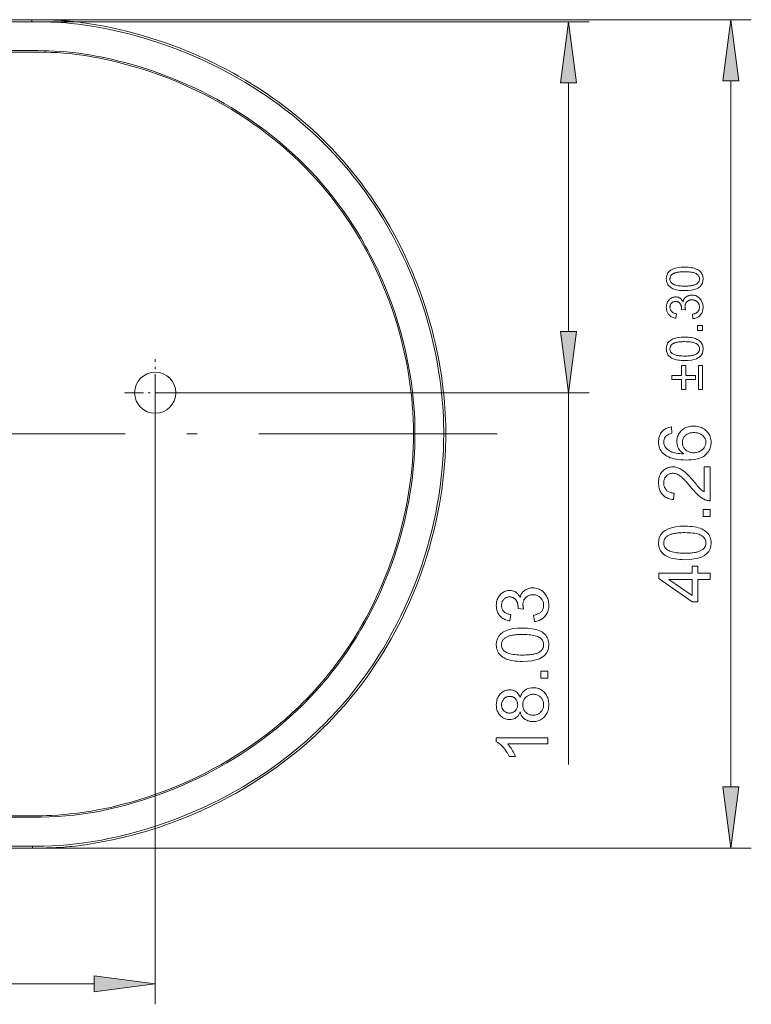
# Model space of a CAD drawing. Extents: x 0 to 841, y 0 to 594.
# Tile 7 of 88: x 346 to 382, y 255 to 303. Entities that reach past the tile are written whole.
import ezdxf

# ---------------------------------------------------------------- set-up
doc = ezdxf.new("R2010")
doc.units = 0
doc.linetypes.add('DASHDOT', pattern=[18.5, 12, -3, 0.5, -3])

msp = doc.modelspace()

# ---------------------------------------------------------------- linework, layer by layer
at = {"color": 7, "lineweight": 13}
for p, q in [((271.913, 303.316), (346.946, 303.316)), ((271.913, 303.217), (346.946, 303.217)), ((346.946, 303.316), (381.937, 303.316)), ((346.946, 303.217), (374.047, 303.217)), ((346.946, 301.817), (271.913, 301.817)), ((346.946, 301.747), (271.913, 301.747)), ((380.937, 266.027), (380.937, 300.342)), ((352.946, 285.185), (352.946, 255.459)), ((352.946, 285.185), (374.047, 285.185)), ((271.946, 264.622), (346.979, 264.622)), ((271.946, 264.552), (346.979, 264.552)), ((346.979, 263.153), (271.946, 263.153)), ((346.979, 263.053), (271.946, 263.053)), ((346.979, 263.053), (381.937, 263.053)), ((314.42, 256.459), (349.972, 256.459))]:
    msp.add_line(p, q, dxfattribs=at)
at = {"color": 7, "lineweight": 13, "ltscale": 0.002489}
for p, q in [((346.946, 303.316), (346.946, 303.217)), ((346.979, 263.053), (346.979, 263.153))]:
    msp.add_line(p, q, dxfattribs=at)
at = {"color": 7, "lineweight": 13, "ltscale": 0.302084}
msp.add_line((373.047, 288.159), (373.047, 300.242), dxfattribs=at)
at = {"color": 7, "linetype": 'DASHDOT', "lineweight": 13, "ltscale": 0.082021}
msp.add_line((352.946, 283.532), (352.946, 286.813), dxfattribs=at)
at = {"color": 7, "linetype": 'DASHDOT', "lineweight": 13, "ltscale": 0.076152}
msp.add_line((351.456, 285.185), (354.502, 285.185), dxfattribs=at)
at = {"color": 7, "lineweight": 13, "ltscale": 0.451875}
msp.add_line((373.047, 267.11), (373.047, 285.185), dxfattribs=at)
at = {"color": 7, "linetype": 'DASHDOT', "lineweight": 13}
msp.add_line((246.985, 283.185), (369.57, 283.185), dxfattribs=at)
at = {"color": 7, "lineweight": 13, "ltscale": 0.002491}
msp.add_line((367.078, 283.185), (366.979, 283.184), dxfattribs=at)
at = {"color": 7, "lineweight": 13}
for points in [[(346.946, 303.217), (347.258, 303.22), (347.572, 303.216), (347.887, 303.206), (348.13, 303.194), (348.373, 303.178), (348.617, 303.159), (348.86, 303.136), (349.193, 303.099), (349.533, 303.054), (349.874, 303.003), (350.232, 302.941), (350.593, 302.873), (350.954, 302.798), (351.306, 302.718), (351.657, 302.632), (352.006, 302.54), (352.361, 302.438), (352.717, 302.33), (353.075, 302.214), (353.42, 302.097), (353.764, 301.973), (354.108, 301.843), (354.453, 301.706), (354.794, 301.562), (355.133, 301.413), (355.472, 301.256), (355.807, 301.094), (356.137, 300.928), (356.535, 300.717), (356.927, 300.5), (357.313, 300.275), (357.693, 300.042), (358.068, 299.801), (358.372, 299.598), (358.672, 299.388), (358.97, 299.173), (359.258, 298.956), (359.542, 298.735), (359.821, 298.508), (360.148, 298.232), (360.469, 297.949), (360.783, 297.658), (361.09, 297.361), (361.392, 297.056), (361.637, 296.799), (361.877, 296.537), (362.112, 296.27), (362.339, 296.003), (362.561, 295.731), (362.778, 295.455), (362.991, 295.174), (363.199, 294.888), (363.402, 294.598), (363.605, 294.296), (363.802, 293.992), (363.993, 293.684), (364.129, 293.459), (364.261, 293.233), (364.39, 293.005), (364.516, 292.775), (364.684, 292.455), (364.848, 292.129), (365.009, 291.793), (365.162, 291.461), (365.31, 291.124), (365.454, 290.783), (365.592, 290.44), (365.722, 290.095), (365.846, 289.75), (365.961, 289.409), (366.07, 289.068), (366.172, 288.727), (366.272, 288.372), (366.364, 288.018), (366.45, 287.665), (366.53, 287.31), (366.603, 286.953), (366.669, 286.598), (366.731, 286.235), (366.786, 285.873), (366.834, 285.519), (366.874, 285.172), (366.908, 284.83), (366.934, 284.494), (366.96, 284.048), (366.975, 283.613), (366.978, 283.398), (366.979, 283.184)], [(367.079, 283.185), (367.077, 283.397), (367.073, 283.62), (367.067, 283.837), (367.051, 284.193), (367.036, 284.437), (367.018, 284.692), (366.997, 284.936), (366.972, 285.184), (366.924, 285.598), (366.865, 286.027), (366.795, 286.469), (366.755, 286.695), (366.711, 286.925), (366.648, 287.236), (366.579, 287.553), (366.503, 287.875), (366.409, 288.245), (366.307, 288.62), (366.194, 289.003), (366.059, 289.432), (365.911, 289.865), (365.833, 290.083), (365.752, 290.302), (365.667, 290.522), (365.579, 290.743), (365.486, 290.971), (365.389, 291.198), (365.289, 291.426), (365.186, 291.653), (365.023, 291.999), (364.853, 292.343), (364.675, 292.688), (364.487, 293.033), (364.353, 293.272), (364.215, 293.509), (364.026, 293.822), (363.831, 294.132), (363.631, 294.438), (363.425, 294.741), (363.214, 295.039), (362.997, 295.333), (362.774, 295.624), (362.549, 295.907), (362.319, 296.184), (362.085, 296.455), (361.847, 296.721), (361.545, 297.043), (361.236, 297.36), (360.917, 297.67), (360.591, 297.973), (360.258, 298.269), (359.918, 298.557), (359.712, 298.726), (359.503, 298.892), (359.221, 299.108), (358.939, 299.319), (358.655, 299.522), (358.335, 299.743), (358.011, 299.957), (357.681, 300.168), (357.341, 300.374), (356.993, 300.578), (356.753, 300.713), (356.511, 300.845), (356.302, 300.956), (356.09, 301.065), (355.877, 301.172), (355.663, 301.277), (355.375, 301.413), (355.085, 301.545), (354.792, 301.672), (354.498, 301.796), (354.202, 301.914), (353.904, 302.029), (353.68, 302.111), (353.456, 302.191), (353.098, 302.313), (352.74, 302.428), (352.38, 302.536), (352.022, 302.638), (351.612, 302.745), (351.202, 302.844), (350.793, 302.934), (350.383, 303.016), (349.974, 303.089), (349.566, 303.152)], [(365.579, 283.185), (365.576, 283.525), (365.566, 283.865), (365.549, 284.205), (365.526, 284.545), (365.496, 284.884), (365.459, 285.223), (365.406, 285.643), (365.343, 286.062), (365.27, 286.479), (365.188, 286.895), (365.097, 287.309), (364.991, 287.743), (364.875, 288.175), (364.749, 288.604), (364.613, 289.03), (364.467, 289.453), (364.311, 289.872), (364.146, 290.288), (363.972, 290.699), (363.787, 291.107), (363.594, 291.51), (363.391, 291.908), (363.286, 292.105), (363.179, 292.301), (362.974, 292.661), (362.761, 293.017), (362.541, 293.367), (362.313, 293.713), (362.077, 294.053), (361.833, 294.387), (361.582, 294.715), (361.323, 295.038), (361.057, 295.353), (360.783, 295.663), (360.502, 295.966), (360.213, 296.262), (359.917, 296.552), (359.614, 296.835), (359.304, 297.111), (358.988, 297.381), (358.665, 297.643), (358.337, 297.897), (358.004, 298.145), (357.666, 298.384), (357.33, 298.611), (356.99, 298.831), (356.645, 299.044), (356.296, 299.25), (355.943, 299.448), (355.585, 299.639), (355.224, 299.823), (354.859, 299.999), (354.522, 300.154), (354.183, 300.303), (353.841, 300.445), (353.496, 300.58), (353.149, 300.71), (352.858, 300.812), (352.565, 300.91), (352.27, 301.004), (352.048, 301.071), (351.825, 301.136), (351.469, 301.233), (351.112, 301.324), (350.754, 301.409), (350.521, 301.46), (350.288, 301.509), (350.067, 301.552), (349.847, 301.593), (349.544, 301.643), (349.24, 301.687), (348.935, 301.724), (348.642, 301.754), (348.348, 301.776), (348.053, 301.793), (347.797, 301.804), (347.54, 301.811), (347.244, 301.816), (346.946, 301.817)], [(346.946, 301.747), (347.417, 301.744), (347.651, 301.738), (347.884, 301.731), (348.193, 301.716), (348.5, 301.695), (348.806, 301.668), (349.111, 301.633), (349.416, 301.592), (349.72, 301.543), (349.945, 301.504), (350.168, 301.461), (350.399, 301.414), (350.629, 301.365), (350.988, 301.282), (351.346, 301.193), (351.702, 301.097), (352.047, 300.998), (352.39, 300.893), (352.731, 300.782), (353.139, 300.639), (353.542, 300.488), (353.943, 300.327), (354.34, 300.158), (354.733, 299.981), (355.124, 299.794), (355.511, 299.598), (355.894, 299.395), (356.272, 299.182), (356.645, 298.962), (357.003, 298.74), (357.355, 298.511), (357.702, 298.274), (358.044, 298.029), (358.38, 297.777), (358.71, 297.517), (359.034, 297.251), (359.352, 296.977), (359.662, 296.696), (359.966, 296.407), (360.237, 296.139), (360.502, 295.864), (360.76, 295.584), (361.013, 295.297), (361.259, 295.006), (361.498, 294.709), (361.731, 294.406), (361.957, 294.099), (362.201, 293.752), (362.437, 293.399), (362.664, 293.041), (362.884, 292.677), (363.095, 292.309), (363.298, 291.935), (363.492, 291.557), (363.678, 291.175), (363.855, 290.789), (364.024, 290.399), (364.185, 290.005), (364.336, 289.608), (364.479, 289.207), (364.613, 288.804), (364.738, 288.397), (364.854, 287.986), (364.962, 287.572), (365.06, 287.156), (365.149, 286.738), (365.228, 286.319), (365.286, 285.974), (365.337, 285.628), (365.382, 285.281), (365.42, 284.942), (365.451, 284.602), (365.475, 284.262), (365.494, 283.903), (365.505, 283.544), (365.509, 283.185)], [(346.979, 264.552), (347.385, 264.556), (347.791, 264.568), (348.195, 264.589), (348.598, 264.619), (349, 264.659), (349.338, 264.701), (349.675, 264.75), (350.013, 264.806), (350.351, 264.87), (350.687, 264.941), (350.897, 264.989), (351.105, 265.039), (351.52, 265.146), (351.932, 265.263), (352.326, 265.383), (352.718, 265.511), (353.106, 265.646), (353.492, 265.789), (353.874, 265.94), (354.254, 266.098), (354.631, 266.265), (355.005, 266.439), (355.368, 266.618), (355.727, 266.804), (356.082, 266.998), (356.433, 267.199), (356.78, 267.407), (357.122, 267.623), (357.46, 267.845), (357.793, 268.074), (358.143, 268.326), (358.487, 268.586), (358.824, 268.854), (359.155, 269.129), (359.479, 269.412), (359.795, 269.702), (360.105, 269.999), (360.257, 270.151), (360.407, 270.304), (360.555, 270.46), (360.701, 270.617), (360.917, 270.856), (361.128, 271.099), (361.335, 271.346), (361.537, 271.597), (361.792, 271.928), (362.04, 272.265), (362.28, 272.608), (362.512, 272.957), (362.736, 273.311), (362.952, 273.67), (363.16, 274.034), (363.36, 274.403), (363.552, 274.776), (363.736, 275.153), (363.916, 275.544), (364.087, 275.938), (364.249, 276.336), (364.402, 276.738), (364.546, 277.143), (364.682, 277.551), (364.808, 277.962), (364.925, 278.376), (365.033, 278.792), (365.131, 279.211), (365.206, 279.559), (365.273, 279.908), (365.335, 280.258), (365.388, 280.604), (365.436, 280.95), (365.476, 281.297), (365.509, 281.632), (365.536, 281.968), (365.557, 282.304), (365.566, 282.522), (365.573, 282.74), (365.578, 282.962), (365.579, 283.185)], [(365.509, 283.185), (365.506, 282.843), (365.496, 282.503), (365.479, 282.162), (365.455, 281.822), (365.425, 281.482), (365.389, 281.142), (365.335, 280.724), (365.271, 280.306), (365.199, 279.889), (365.117, 279.475), (365.025, 279.062), (364.924, 278.645), (364.812, 278.23), (364.692, 277.818), (364.562, 277.409), (364.423, 277.003), (364.276, 276.6), (364.119, 276.2), (363.954, 275.804), (363.779, 275.412), (363.596, 275.024), (363.41, 274.65), (363.216, 274.28), (363.013, 273.915), (362.802, 273.554), (362.583, 273.198), (362.356, 272.848), (362.122, 272.502), (361.879, 272.163), (361.63, 271.83), (361.372, 271.503), (361.167, 271.254), (360.958, 271.009), (360.744, 270.768), (360.526, 270.531), (360.329, 270.324), (360.128, 270.121), (359.924, 269.92), (359.768, 269.772), (359.611, 269.626), (359.291, 269.339), (358.964, 269.06), (358.631, 268.788), (358.291, 268.524), (357.944, 268.268), (357.592, 268.019), (357.234, 267.779), (356.872, 267.546), (356.504, 267.322), (356.131, 267.106), (355.753, 266.898), (355.371, 266.698), (354.984, 266.507), (354.593, 266.324), (354.198, 266.15), (353.799, 265.984), (353.388, 265.825), (352.976, 265.674), (352.561, 265.532), (352.143, 265.399), (351.722, 265.275), (351.315, 265.164), (350.905, 265.062), (350.698, 265.015), (350.492, 264.97), (350.16, 264.904), (349.827, 264.845), (349.494, 264.793), (349.16, 264.749), (348.826, 264.711), (348.52, 264.683), (348.213, 264.66), (347.906, 264.643), (347.678, 264.634), (347.45, 264.627), (347.215, 264.623), (346.979, 264.622)], [(366.979, 283.184), (366.975, 282.793), (366.962, 282.385), (366.939, 281.964), (366.905, 281.528), (366.86, 281.081), (366.803, 280.621), (366.734, 280.151), (366.666, 279.745), (366.587, 279.333), (366.499, 278.916), (366.4, 278.494), (366.292, 278.07), (366.174, 277.649), (366.047, 277.228), (365.91, 276.806), (365.763, 276.386), (365.607, 275.968), (365.443, 275.555), (365.27, 275.147), (365.088, 274.742), (364.898, 274.342), (364.7, 273.945), (364.494, 273.556), (364.28, 273.172), (364.059, 272.794), (363.83, 272.422), (363.594, 272.056), (363.354, 271.702), (363.107, 271.354), (362.854, 271.012), (362.592, 270.676), (362.324, 270.347), (362.048, 270.024), (361.765, 269.707), (361.476, 269.397), (361.179, 269.094), (360.875, 268.798), (360.537, 268.482), (360.19, 268.175), (359.836, 267.874), (359.473, 267.581), (359.103, 267.296), (358.725, 267.019), (358.339, 266.749), (357.971, 266.504), (357.597, 266.266), (357.216, 266.036), (356.829, 265.813), (356.437, 265.598), (356.035, 265.389), (355.627, 265.187), (355.215, 264.994), (354.798, 264.81), (354.378, 264.634), (353.926, 264.456), (353.472, 264.29), (353.016, 264.134), (352.558, 263.989), (352.099, 263.855), (351.638, 263.732), (351.177, 263.62), (350.754, 263.528), (350.332, 263.445), (349.911, 263.372), (349.494, 263.309), (349.08, 263.257), (348.684, 263.216), (348.295, 263.185), (347.914, 263.164), (347.537, 263.152), (347.166, 263.15), (346.979, 263.152)], [(367.078, 283.185), (367.075, 283.183), (367.071, 283.174), (367.076, 283.167), (367.078, 283.163), (367.08, 283.157), (367.079, 283.148), (367.077, 283.134), (367.077, 283.11), (367.079, 283.05), (367.077, 282.969), (367.074, 282.784), (367.072, 282.69), (367.065, 282.5), (367.044, 282.055), (367.02, 281.702), (366.987, 281.331), (366.957, 281.044), (366.922, 280.752), (366.882, 280.456), (366.837, 280.156), (366.771, 279.767), (366.697, 279.369), (366.612, 278.963), (366.515, 278.543), (366.407, 278.116), (366.288, 277.684), (366.157, 277.246), (366.04, 276.88), (365.913, 276.51), (365.778, 276.137), (365.633, 275.761), (365.48, 275.385), (365.382, 275.153), (365.28, 274.922), (365.122, 274.577), (364.957, 274.234), (364.785, 273.892), (364.604, 273.55), (364.428, 273.23), (364.246, 272.914), (364.059, 272.601), (363.866, 272.292), (363.666, 271.984), (363.461, 271.681), (363.251, 271.382), (363.036, 271.087), (362.818, 270.801), (362.596, 270.52), (362.371, 270.247), (362.147, 269.984), (361.881, 269.685), (361.608, 269.391), (361.318, 269.092), (361.15, 268.925), (360.98, 268.76), (360.718, 268.513), (360.447, 268.267), (360.168, 268.023), (359.884, 267.785), (359.532, 267.5), (359.177, 267.227), (358.821, 266.965), (358.616, 266.82), (358.409, 266.677), (358.035, 266.427), (357.655, 266.186), (357.271, 265.953), (356.882, 265.728), (356.486, 265.511), (356.154, 265.337), (355.818, 265.168), (355.595, 265.06), (355.373, 264.955), (355.15, 264.854), (354.93, 264.756), (354.499, 264.574), (354.162, 264.439), (353.819, 264.309), (353.466, 264.181), (353.159, 264.076), (352.852, 263.976), (352.536, 263.879), (352.123, 263.759), (351.707, 263.648), (351.291, 263.546), (350.877, 263.453), (350.526, 263.381), (350.177, 263.316), (349.821, 263.255), (349.466, 263.202)], [(348.359, 263.087), (348.13, 263.073), (347.902, 263.064), (347.639, 263.057), (347.464, 263.054), (347.114, 263.053), (346.979, 263.053)]]:
    msp.add_lwpolyline(points, dxfattribs=at)
for points in [[(373.439, 300.242), (373.047, 303.217), (372.656, 300.242)], [(381.329, 300.342), (380.937, 303.316), (380.546, 300.342)], [(377.804, 290.717), (377.813, 290.826), (377.84, 290.923), (377.884, 291.008), (377.947, 291.082), (378.028, 291.145), (378.126, 291.196), (378.242, 291.236), (378.377, 291.265), (378.529, 291.282), (378.699, 291.288), (378.787, 291.286), (378.871, 291.282), (378.95, 291.274), (379.024, 291.264), (379.093, 291.251), (379.158, 291.235), (379.219, 291.215), (379.274, 291.193), (379.325, 291.168), (379.372, 291.14), (379.414, 291.11), (379.451, 291.076), (379.484, 291.04), (379.513, 291.002), (379.537, 290.961), (379.557, 290.917), (379.572, 290.871), (379.583, 290.822), (379.59, 290.771), (379.592, 290.717), (379.583, 290.609), (379.556, 290.512), (379.512, 290.427), (379.449, 290.353), (379.369, 290.29), (379.271, 290.239), (379.154, 290.199), (379.021, 290.171), (378.869, 290.153), (378.699, 290.148), (378.611, 290.149), (378.527, 290.154), (378.448, 290.161), (378.374, 290.171), (378.304, 290.185), (378.239, 290.201), (378.179, 290.22), (378.123, 290.242), (378.072, 290.267), (378.025, 290.295), (377.983, 290.326), (377.946, 290.359), (377.912, 290.395), (377.884, 290.433), (377.859, 290.474), (377.839, 290.518), (377.824, 290.564), (377.813, 290.612), (377.806, 290.663)], [(379.415, 290.717), (379.414, 290.751), (379.409, 290.783), (379.4, 290.813), (379.388, 290.842), (379.373, 290.869), (379.355, 290.894), (379.333, 290.918), (379.308, 290.94), (379.279, 290.96), (379.248, 290.979), (379.212, 290.995), (379.172, 291.01), (379.128, 291.024), (379.079, 291.035), (379.027, 291.045), (378.97, 291.053), (378.908, 291.059), (378.843, 291.063), (378.773, 291.066), (378.699, 291.067), (378.647, 291.066), (378.598, 291.065), (378.55, 291.063), (378.505, 291.061), (378.462, 291.057), (378.422, 291.053), (378.383, 291.048), (378.347, 291.042), (378.313, 291.035), (378.282, 291.028), (378.252, 291.02), (378.224, 291.011), (378.198, 291.001), (378.173, 290.991), (378.149, 290.979), (378.127, 290.967), (378.107, 290.954), (378.088, 290.941), (378.071, 290.926), (378.055, 290.911), (378.041, 290.895), (378.028, 290.878), (378.017, 290.861), (378.007, 290.842), (377.999, 290.823), (377.992, 290.803), (377.987, 290.782), (377.983, 290.76), (377.981, 290.738), (377.98, 290.715), (377.982, 290.681), (377.987, 290.649), (377.996, 290.619), (378.008, 290.59), (378.023, 290.563), (378.042, 290.538), (378.064, 290.515), (378.09, 290.493), (378.119, 290.473), (378.151, 290.454), (378.187, 290.438), (378.228, 290.423), (378.272, 290.41), (378.321, 290.399), (378.374, 290.389), (378.43, 290.381), (378.491, 290.375), (378.556, 290.371), (378.626, 290.368), (378.699, 290.367), (378.75, 290.368), (378.799, 290.369), (378.846, 290.371), (378.891, 290.374), (378.933, 290.377), (378.974, 290.382), (379.012, 290.387), (379.048, 290.393), (379.082, 290.399), (379.113, 290.407), (379.143, 290.415), (379.171, 290.424), (379.198, 290.434), (379.223, 290.444), (379.247, 290.456), (379.269, 290.468), (379.289, 290.481), (379.308, 290.494), (379.325, 290.509), (379.341, 290.524), (379.355, 290.54), (379.368, 290.556), (379.379, 290.574), (379.388, 290.592), (379.397, 290.611), (379.403, 290.631), (379.409, 290.651), (379.412, 290.672), (379.415, 290.694)], [(378.616, 289.605), (378.623, 289.636), (378.632, 289.666), (378.643, 289.695), (378.656, 289.722), (378.67, 289.747), (378.687, 289.771), (378.706, 289.793), (378.726, 289.814), (378.748, 289.832), (378.773, 289.85), (378.798, 289.866), (378.824, 289.88), (378.85, 289.892), (378.877, 289.903), (378.904, 289.912), (378.932, 289.92), (378.96, 289.925), (378.988, 289.93), (379.017, 289.932), (379.046, 289.933), (379.093, 289.931), (379.139, 289.926), (379.182, 289.917), (379.224, 289.905), (379.264, 289.889), (379.302, 289.87), (379.339, 289.848), (379.374, 289.822), (379.407, 289.792), (379.439, 289.759), (379.468, 289.724), (379.494, 289.687), (379.517, 289.649), (379.537, 289.609), (379.554, 289.568), (379.567, 289.526), (379.578, 289.482), (379.586, 289.437), (379.59, 289.391), (379.592, 289.343), (379.591, 289.298), (379.587, 289.254), (379.58, 289.211), (379.57, 289.171), (379.558, 289.132), (379.543, 289.094), (379.526, 289.059), (379.506, 289.025), (379.483, 288.992), (379.457, 288.961), (379.429, 288.932), (379.4, 288.906), (379.368, 288.882), (379.335, 288.861), (379.3, 288.842), (379.264, 288.826), (379.226, 288.812), (379.186, 288.801), (379.144, 288.792), (379.1, 288.786), (379.07, 289.001), (379.104, 289.008), (379.136, 289.016), (379.166, 289.025), (379.195, 289.035), (379.222, 289.046), (379.247, 289.058), (379.27, 289.072), (379.292, 289.086), (379.311, 289.102), (379.329, 289.118), (379.346, 289.136), (379.36, 289.154), (379.373, 289.174), (379.384, 289.195), (379.394, 289.217), (379.402, 289.24), (379.408, 289.264), (379.412, 289.289), (379.414, 289.316), (379.415, 289.343), (379.414, 289.373), (379.411, 289.401), (379.406, 289.429), (379.398, 289.456), (379.389, 289.482), (379.377, 289.507), (379.364, 289.531), (379.348, 289.554), (379.33, 289.577), (379.31, 289.598), (379.288, 289.618), (379.266, 289.636), (379.242, 289.651), (379.218, 289.665), (379.192, 289.676), (379.166, 289.686), (379.139, 289.693), (379.11, 289.698), (379.081, 289.701), (379.051, 289.702), (379.022, 289.702), (378.995, 289.699), (378.968, 289.694), (378.942, 289.687), (378.917, 289.679), (378.893, 289.668), (378.87, 289.656), (378.848, 289.642), (378.828, 289.626), (378.808, 289.608), (378.789, 289.588), (378.773, 289.567), (378.758, 289.545), (378.746, 289.522), (378.735, 289.498), (378.727, 289.473), (378.72, 289.446), (378.715, 289.419), (378.712, 289.39), (378.711, 289.36), (378.711, 289.347), (378.712, 289.334), (378.713, 289.32), (378.715, 289.306), (378.717, 289.291), (378.719, 289.275), (378.722, 289.259), (378.726, 289.243), (378.729, 289.226), (378.734, 289.208), (378.545, 289.233), (378.545, 289.25), (378.545, 289.266), (378.544, 289.282), (378.544, 289.296), (378.543, 289.31), (378.542, 289.324), (378.541, 289.336), (378.54, 289.348), (378.538, 289.359), (378.537, 289.369), (378.535, 289.38), (378.532, 289.39), (378.53, 289.401), (378.526, 289.411), (378.522, 289.423), (378.518, 289.434), (378.513, 289.445), (378.508, 289.457), (378.502, 289.469), (378.496, 289.482), (378.489, 289.494), (378.482, 289.506), (378.474, 289.517), (378.466, 289.528), (378.457, 289.538), (378.447, 289.548), (378.437, 289.558), (378.427, 289.567), (378.415, 289.576), (378.404, 289.584), (378.391, 289.592), (378.378, 289.599), (378.365, 289.605), (378.351, 289.61), (378.336, 289.615), (378.321, 289.618), (378.305, 289.621), (378.288, 289.623), (378.271, 289.624), (378.254, 289.625), (378.228, 289.624), (378.204, 289.621), (378.181, 289.617), (378.159, 289.611), (378.138, 289.603), (378.119, 289.594), (378.1, 289.582), (378.083, 289.569), (378.067, 289.555), (378.052, 289.538), (378.039, 289.521), (378.026, 289.503), (378.016, 289.484), (378.006, 289.465), (377.998, 289.445), (377.992, 289.425), (377.987, 289.404), (377.983, 289.383), (377.981, 289.361), (377.98, 289.338), (377.981, 289.313), (377.984, 289.288), (377.988, 289.265), (377.994, 289.242), (378.001, 289.22), (378.01, 289.2), (378.021, 289.18), (378.033, 289.161), (378.047, 289.143), (378.063, 289.126), (378.08, 289.111), (378.099, 289.096), (378.119, 289.083), (378.14, 289.071), (378.163, 289.06), (378.187, 289.05), (378.213, 289.042), (378.24, 289.034), (378.268, 289.028), (378.298, 289.023), (378.259, 288.808), (378.214, 288.818), (378.172, 288.829), (378.132, 288.842), (378.095, 288.858), (378.059, 288.875), (378.026, 288.895), (377.996, 288.916), (377.967, 288.94), (377.941, 288.965), (377.917, 288.993), (377.896, 289.022), (377.876, 289.052), (377.859, 289.083), (377.845, 289.116), (377.832, 289.149), (377.822, 289.184), (377.814, 289.22), (377.808, 289.257), (377.805, 289.295), (377.804, 289.334), (377.805, 289.377), (377.809, 289.418), (377.816, 289.458), (377.825, 289.497), (377.837, 289.534), (377.851, 289.57), (377.868, 289.604), (377.888, 289.637), (377.911, 289.668), (377.936, 289.698), (377.963, 289.726), (377.991, 289.751), (378.02, 289.773), (378.051, 289.792), (378.082, 289.808), (378.115, 289.821), (378.149, 289.831), (378.185, 289.839), (378.221, 289.843), (378.259, 289.845), (378.306, 289.842), (378.351, 289.835), (378.393, 289.823), (378.432, 289.806), (378.469, 289.785), (378.503, 289.758), (378.534, 289.727), (378.562, 289.691), (378.588, 289.65), (378.611, 289.605)], [(372.656, 288.159), (373.047, 285.185), (373.439, 288.159)], [(379.562, 288.461), (379.562, 288.216), (379.317, 288.216), (379.317, 288.461)], [(377.804, 287.319), (377.813, 287.427), (377.84, 287.524), (377.884, 287.61), (377.947, 287.684), (378.028, 287.747), (378.126, 287.798), (378.242, 287.838), (378.377, 287.866), (378.529, 287.883), (378.699, 287.889), (378.787, 287.888), (378.871, 287.883), (378.95, 287.876), (379.024, 287.866), (379.093, 287.852), (379.158, 287.836), (379.219, 287.817), (379.274, 287.795), (379.325, 287.77), (379.372, 287.742), (379.414, 287.711), (379.451, 287.678), (379.484, 287.642), (379.513, 287.603), (379.537, 287.562), (379.557, 287.519), (379.572, 287.472), (379.583, 287.424), (379.59, 287.372), (379.592, 287.319), (379.583, 287.21), (379.556, 287.114), (379.512, 287.028), (379.449, 286.954), (379.369, 286.892), (379.271, 286.84), (379.154, 286.8), (379.021, 286.772), (378.869, 286.755), (378.699, 286.749), (378.611, 286.751), (378.527, 286.755), (378.448, 286.762), (378.374, 286.773), (378.304, 286.786), (378.239, 286.802), (378.179, 286.821), (378.123, 286.844), (378.072, 286.869), (378.025, 286.897), (377.983, 286.927), (377.946, 286.961), (377.912, 286.996), (377.884, 287.035), (377.859, 287.076), (377.839, 287.119), (377.824, 287.165), (377.813, 287.214), (377.806, 287.265)], [(379.415, 287.319), (379.414, 287.352), (379.409, 287.384), (379.4, 287.415), (379.388, 287.443), (379.373, 287.47), (379.355, 287.496), (379.333, 287.519), (379.308, 287.541), (379.279, 287.561), (379.248, 287.58), (379.212, 287.597), (379.172, 287.612), (379.128, 287.625), (379.079, 287.637), (379.027, 287.646), (378.97, 287.654), (378.908, 287.66), (378.843, 287.665), (378.773, 287.667), (378.699, 287.668), (378.647, 287.668), (378.598, 287.667), (378.55, 287.665), (378.505, 287.662), (378.462, 287.659), (378.422, 287.654), (378.383, 287.649), (378.347, 287.644), (378.313, 287.637), (378.282, 287.63), (378.252, 287.621), (378.224, 287.612), (378.198, 287.603), (378.173, 287.592), (378.149, 287.581), (378.127, 287.569), (378.107, 287.556), (378.088, 287.542), (378.071, 287.528), (378.055, 287.513), (378.041, 287.497), (378.028, 287.48), (378.017, 287.462), (378.007, 287.444), (377.999, 287.424), (377.992, 287.404), (377.987, 287.384), (377.983, 287.362), (377.981, 287.339), (377.98, 287.316), (377.982, 287.282), (377.987, 287.25), (377.996, 287.22), (378.008, 287.191), (378.023, 287.165), (378.042, 287.139), (378.064, 287.116), (378.09, 287.094), (378.119, 287.074), (378.151, 287.056), (378.187, 287.039), (378.228, 287.025), (378.272, 287.012), (378.321, 287), (378.374, 286.991), (378.43, 286.983), (378.491, 286.977), (378.556, 286.972), (378.626, 286.97), (378.699, 286.969), (378.75, 286.969), (378.799, 286.97), (378.846, 286.972), (378.891, 286.975), (378.933, 286.979), (378.974, 286.983), (379.012, 286.988), (379.048, 286.994), (379.082, 287.001), (379.113, 287.008), (379.143, 287.016), (379.171, 287.026), (379.198, 287.035), (379.223, 287.046), (379.247, 287.057), (379.269, 287.069), (379.289, 287.082), (379.308, 287.096), (379.325, 287.11), (379.341, 287.125), (379.355, 287.141), (379.368, 287.158), (379.379, 287.175), (379.388, 287.193), (379.397, 287.212), (379.403, 287.232), (379.409, 287.253), (379.412, 287.274), (379.415, 287.296)], [(378.748, 286.504), (378.748, 286.026), (379.227, 286.026), (379.227, 285.825), (378.748, 285.825), (378.748, 285.347), (378.547, 285.347), (378.547, 285.825), (378.069, 285.825), (378.069, 286.026), (378.547, 286.026), (378.547, 286.504)], [(379.562, 286.504), (379.562, 285.347), (379.362, 285.347), (379.362, 286.504)], [(378.648, 282.226), (378.585, 282.27), (378.529, 282.318), (378.479, 282.369), (378.436, 282.424), (378.4, 282.483), (378.37, 282.545), (378.347, 282.61), (378.33, 282.679), (378.32, 282.752), (378.317, 282.828), (378.319, 282.889), (378.326, 282.947), (378.338, 283.004), (378.353, 283.059), (378.374, 283.112), (378.399, 283.164), (378.428, 283.213), (378.462, 283.26), (378.501, 283.306), (378.544, 283.35), (378.591, 283.391), (378.64, 283.427), (378.691, 283.46), (378.746, 283.488), (378.802, 283.511), (378.862, 283.531), (378.923, 283.546), (378.988, 283.556), (379.054, 283.563), (379.124, 283.565), (379.194, 283.563), (379.262, 283.556), (379.328, 283.546), (379.392, 283.531), (379.453, 283.512), (379.513, 283.488), (379.57, 283.46), (379.626, 283.428), (379.679, 283.392), (379.73, 283.351), (379.777, 283.307), (379.82, 283.26), (379.857, 283.21), (379.89, 283.157), (379.917, 283.102), (379.94, 283.044), (379.957, 282.982), (379.97, 282.919), (379.977, 282.852), (379.98, 282.782), (379.977, 282.711), (379.969, 282.643), (379.956, 282.576), (379.937, 282.511), (379.913, 282.449), (379.884, 282.389), (379.849, 282.331), (379.81, 282.275), (379.764, 282.221), (379.714, 282.169), (379.656, 282.121), (379.591, 282.078), (379.517, 282.04), (379.435, 282.007), (379.344, 281.979), (379.245, 281.956), (379.138, 281.939), (379.023, 281.926), (378.899, 281.918), (378.767, 281.916), (378.637, 281.918), (378.513, 281.925), (378.396, 281.937), (378.286, 281.953), (378.182, 281.973), (378.085, 281.999), (377.994, 282.028), (377.91, 282.063), (377.833, 282.102), (377.762, 282.145), (377.698, 282.193), (377.641, 282.245), (377.59, 282.301), (377.546, 282.362), (377.509, 282.426), (377.479, 282.495), (377.456, 282.567), (377.439, 282.644), (377.429, 282.725), (377.425, 282.81), (377.427, 282.865), (377.432, 282.919), (377.439, 282.971), (377.45, 283.021), (377.464, 283.069), (377.482, 283.116), (377.502, 283.161), (377.526, 283.204), (377.552, 283.246), (377.582, 283.285), (377.615, 283.323), (377.651, 283.357), (377.69, 283.388), (377.732, 283.417), (377.777, 283.442), (377.825, 283.464), (377.876, 283.483), (377.93, 283.499), (377.987, 283.512), (378.048, 283.522), (378.075, 283.215), (377.999, 283.196), (377.932, 283.172), (377.872, 283.142), (377.821, 283.108), (377.777, 283.068), (377.741, 283.023), (377.713, 282.973), (377.694, 282.918), (377.682, 282.858), (377.678, 282.792), (377.68, 282.746), (377.687, 282.701), (377.699, 282.657), (377.715, 282.615), (377.736, 282.574), (377.762, 282.534), (377.792, 282.496), (377.827, 282.459), (377.867, 282.423), (377.911, 282.388), (377.961, 282.356), (378.015, 282.328), (378.076, 282.302), (378.141, 282.28), (378.212, 282.262), (378.289, 282.247), (378.37, 282.235), (378.457, 282.226), (378.55, 282.221), (378.648, 282.22)], [(379.727, 282.775), (379.726, 282.817), (379.721, 282.857), (379.712, 282.895), (379.7, 282.932), (379.685, 282.967), (379.666, 283), (379.644, 283.032), (379.618, 283.062), (379.589, 283.091), (379.557, 283.118), (379.522, 283.143), (379.486, 283.165), (379.448, 283.185), (379.409, 283.202), (379.368, 283.217), (379.326, 283.229), (379.283, 283.238), (379.238, 283.244), (379.192, 283.248), (379.144, 283.25), (379.097, 283.248), (379.051, 283.244), (379.006, 283.238), (378.964, 283.229), (378.923, 283.217), (378.884, 283.202), (378.846, 283.185), (378.81, 283.165), (378.776, 283.143), (378.743, 283.118), (378.713, 283.091), (378.686, 283.062), (378.663, 283.031), (378.642, 282.999), (378.625, 282.964), (378.61, 282.928), (378.599, 282.89), (378.591, 282.85), (378.586, 282.809), (378.585, 282.765), (378.586, 282.725), (378.591, 282.686), (378.598, 282.648), (378.609, 282.612), (378.622, 282.576), (378.639, 282.542), (378.658, 282.509), (378.68, 282.477), (378.706, 282.445), (378.734, 282.416), (378.765, 282.388), (378.798, 282.363), (378.832, 282.341), (378.869, 282.322), (378.907, 282.306), (378.947, 282.292), (378.989, 282.282), (379.033, 282.275), (379.079, 282.27), (379.127, 282.269), (379.176, 282.27), (379.224, 282.275), (379.27, 282.282), (379.315, 282.292), (379.358, 282.305), (379.4, 282.321), (379.44, 282.34), (379.479, 282.361), (379.516, 282.386), (379.552, 282.413), (379.585, 282.443), (379.615, 282.474), (379.641, 282.506), (379.664, 282.54), (379.684, 282.576), (379.699, 282.613), (379.712, 282.651), (379.72, 282.691), (379.726, 282.733)], [(379.937, 281.59), (379.937, 279.934), (379.895, 279.936), (379.852, 279.94), (379.81, 279.948), (379.767, 279.958), (379.724, 279.971), (379.682, 279.987), (379.639, 280.007), (379.596, 280.029), (379.552, 280.054), (379.509, 280.082), (379.465, 280.114), (379.418, 280.151), (379.369, 280.193), (379.318, 280.241), (379.265, 280.294), (379.21, 280.351), (379.152, 280.414), (379.093, 280.482), (379.031, 280.555), (378.967, 280.634), (378.927, 280.682), (378.887, 280.73), (378.846, 280.777), (378.805, 280.823), (378.764, 280.868), (378.722, 280.911), (378.68, 280.954), (378.638, 280.995), (378.595, 281.036), (378.552, 281.075), (378.508, 281.112), (378.465, 281.145), (378.421, 281.174), (378.377, 281.2), (378.334, 281.221), (378.29, 281.239), (378.246, 281.252), (378.202, 281.262), (378.158, 281.268), (378.114, 281.27), (378.077, 281.268), (378.041, 281.264), (378.007, 281.258), (377.973, 281.248), (377.941, 281.236), (377.911, 281.221), (377.881, 281.204), (377.853, 281.184), (377.827, 281.161), (377.801, 281.136), (377.778, 281.108), (377.757, 281.079), (377.738, 281.049), (377.722, 281.017), (377.709, 280.984), (377.697, 280.95), (377.689, 280.914), (377.683, 280.876), (377.679, 280.837), (377.678, 280.797), (377.679, 280.757), (377.683, 280.717), (377.689, 280.679), (377.698, 280.643), (377.709, 280.608), (377.723, 280.574), (377.74, 280.541), (377.759, 280.51), (377.781, 280.48), (377.805, 280.451), (377.831, 280.424), (377.861, 280.401), (377.892, 280.38), (377.926, 280.361), (377.963, 280.346), (378.002, 280.333), (378.044, 280.323), (378.088, 280.316), (378.135, 280.311), (378.184, 280.31), (378.148, 279.994), (378.08, 280.002), (378.014, 280.013), (377.952, 280.029), (377.894, 280.048), (377.838, 280.071), (377.786, 280.098), (377.738, 280.129), (377.692, 280.163), (377.65, 280.202), (377.611, 280.244), (377.576, 280.289), (377.544, 280.337), (377.516, 280.387), (377.492, 280.44), (377.472, 280.494), (377.455, 280.552), (377.442, 280.611), (377.433, 280.673), (377.427, 280.737), (377.425, 280.804), (377.427, 280.876), (377.433, 280.945), (377.444, 281.01), (377.458, 281.073), (377.476, 281.132), (377.499, 281.187), (377.525, 281.24), (377.556, 281.289), (377.59, 281.335), (377.629, 281.378), (377.671, 281.417), (377.714, 281.452), (377.759, 281.483), (377.806, 281.509), (377.854, 281.532), (377.904, 281.551), (377.956, 281.565), (378.009, 281.575), (378.064, 281.581), (378.121, 281.583), (378.169, 281.582), (378.217, 281.577), (378.266, 281.568), (378.314, 281.556), (378.363, 281.54), (378.412, 281.521), (378.461, 281.499), (378.51, 281.473), (378.559, 281.443), (378.608, 281.41), (378.659, 281.372), (378.713, 281.327), (378.771, 281.276), (378.832, 281.217), (378.896, 281.151), (378.963, 281.079), (379.034, 281), (379.109, 280.913), (379.186, 280.82), (379.267, 280.721), (379.31, 280.668), (379.351, 280.619), (379.392, 280.574), (379.431, 280.533), (379.469, 280.495), (379.505, 280.461), (379.541, 280.43), (379.575, 280.403), (379.608, 280.38), (379.64, 280.361), (379.64, 281.59)], [(379.937, 279.517), (379.937, 279.167), (379.588, 279.167), (379.588, 279.517)], [(377.425, 277.885), (377.438, 278.039), (377.476, 278.178), (377.54, 278.3), (377.63, 278.406), (377.745, 278.496), (377.886, 278.569), (378.052, 278.626), (378.244, 278.667), (378.461, 278.692), (378.704, 278.7), (378.83, 278.698), (378.949, 278.691), (379.062, 278.681), (379.168, 278.666), (379.268, 278.647), (379.36, 278.624), (379.447, 278.597), (379.526, 278.565), (379.599, 278.529), (379.665, 278.489), (379.725, 278.445), (379.778, 278.398), (379.826, 278.346), (379.867, 278.291), (379.901, 278.233), (379.929, 278.17), (379.951, 278.104), (379.967, 278.035), (379.977, 277.962), (379.98, 277.885), (379.967, 277.73), (379.929, 277.592), (379.865, 277.47), (379.776, 277.364), (379.661, 277.275), (379.521, 277.201), (379.355, 277.144), (379.163, 277.104), (378.947, 277.079), (378.704, 277.071), (378.578, 277.073), (378.459, 277.08), (378.346, 277.09), (378.24, 277.105), (378.14, 277.124), (378.047, 277.147), (377.961, 277.174), (377.881, 277.206), (377.808, 277.242), (377.742, 277.282), (377.681, 277.326), (377.628, 277.373), (377.58, 277.424), (377.539, 277.479), (377.504, 277.538), (377.476, 277.6), (377.454, 277.666), (377.438, 277.735), (377.428, 277.808)], [(379.727, 277.885), (379.725, 277.933), (379.718, 277.979), (379.706, 278.022), (379.689, 278.063), (379.668, 278.102), (379.641, 278.138), (379.61, 278.171), (379.574, 278.203), (379.533, 278.232), (379.488, 278.258), (379.437, 278.282), (379.38, 278.303), (379.317, 278.322), (379.247, 278.339), (379.172, 278.353), (379.091, 278.364), (379.003, 278.373), (378.91, 278.379), (378.81, 278.383), (378.704, 278.384), (378.63, 278.384), (378.559, 278.382), (378.492, 278.379), (378.427, 278.375), (378.366, 278.37), (378.308, 278.364), (378.253, 278.357), (378.202, 278.349), (378.153, 278.339), (378.108, 278.329), (378.066, 278.317), (378.026, 278.304), (377.988, 278.29), (377.952, 278.275), (377.918, 278.259), (377.887, 278.242), (377.858, 278.224), (377.831, 278.204), (377.807, 278.183), (377.784, 278.162), (377.764, 278.139), (377.746, 278.115), (377.73, 278.09), (377.716, 278.063), (377.704, 278.036), (377.695, 278.007), (377.687, 277.977), (377.682, 277.946), (377.679, 277.914), (377.678, 277.881), (377.68, 277.833), (377.687, 277.787), (377.7, 277.744), (377.717, 277.703), (377.739, 277.665), (377.765, 277.629), (377.797, 277.595), (377.834, 277.564), (377.875, 277.536), (377.921, 277.509), (377.973, 277.486), (378.031, 277.465), (378.094, 277.446), (378.164, 277.43), (378.239, 277.416), (378.32, 277.405), (378.407, 277.396), (378.5, 277.39), (378.599, 277.386), (378.704, 277.385), (378.777, 277.385), (378.847, 277.387), (378.914, 277.39), (378.978, 277.394), (379.039, 277.399), (379.096, 277.405), (379.151, 277.413), (379.202, 277.421), (379.251, 277.431), (379.296, 277.441), (379.339, 277.453), (379.379, 277.466), (379.417, 277.48), (379.453, 277.495), (379.486, 277.511), (379.518, 277.528), (379.547, 277.547), (379.574, 277.566), (379.598, 277.587), (379.621, 277.608), (379.641, 277.631), (379.659, 277.655), (379.675, 277.68), (379.689, 277.706), (379.701, 277.733), (379.71, 277.761), (379.718, 277.79), (379.723, 277.821), (379.726, 277.852)], [(379.34, 276.752), (379.34, 276.415), (379.937, 276.415), (379.937, 276.108), (379.34, 276.108), (379.34, 275.025), (379.057, 275.025), (377.437, 276.162), (377.437, 276.415), (379.057, 276.415), (379.057, 276.752)], [(370.695, 275.23), (370.705, 275.276), (370.718, 275.319), (370.734, 275.359), (370.752, 275.398), (370.773, 275.434), (370.797, 275.468), (370.824, 275.5), (370.853, 275.529), (370.885, 275.556), (370.919, 275.581), (370.956, 275.603), (370.993, 275.623), (371.03, 275.641), (371.068, 275.657), (371.107, 275.67), (371.147, 275.68), (371.187, 275.689), (371.227, 275.695), (371.269, 275.698), (371.311, 275.699), (371.378, 275.697), (371.442, 275.689), (371.504, 275.677), (371.564, 275.66), (371.621, 275.637), (371.676, 275.61), (371.729, 275.578), (371.778, 275.541), (371.826, 275.498), (371.871, 275.451), (371.913, 275.401), (371.95, 275.348), (371.983, 275.294), (372.011, 275.237), (372.035, 275.179), (372.055, 275.118), (372.07, 275.056), (372.081, 274.991), (372.088, 274.925), (372.09, 274.857), (372.088, 274.792), (372.082, 274.729), (372.073, 274.669), (372.059, 274.611), (372.042, 274.555), (372.021, 274.502), (371.996, 274.451), (371.967, 274.402), (371.934, 274.355), (371.897, 274.311), (371.858, 274.27), (371.815, 274.232), (371.771, 274.198), (371.723, 274.168), (371.674, 274.141), (371.621, 274.118), (371.567, 274.098), (371.509, 274.082), (371.45, 274.069), (371.388, 274.061), (371.345, 274.367), (371.393, 274.377), (371.439, 274.389), (371.482, 274.402), (371.523, 274.416), (371.561, 274.432), (371.597, 274.45), (371.63, 274.469), (371.661, 274.49), (371.689, 274.512), (371.715, 274.535), (371.738, 274.561), (371.759, 274.587), (371.778, 274.616), (371.794, 274.645), (371.807, 274.677), (371.818, 274.71), (371.827, 274.744), (371.833, 274.78), (371.836, 274.818), (371.838, 274.857), (371.836, 274.899), (371.832, 274.94), (371.824, 274.98), (371.814, 275.018), (371.8, 275.055), (371.783, 275.091), (371.764, 275.126), (371.741, 275.159), (371.715, 275.19), (371.687, 275.221), (371.656, 275.249), (371.624, 275.275), (371.59, 275.297), (371.555, 275.316), (371.519, 275.333), (371.481, 275.346), (371.443, 275.357), (371.402, 275.364), (371.361, 275.369), (371.318, 275.37), (371.276, 275.369), (371.237, 275.365), (371.198, 275.358), (371.161, 275.349), (371.126, 275.336), (371.092, 275.321), (371.059, 275.304), (371.028, 275.283), (370.998, 275.26), (370.97, 275.235), (370.943, 275.207), (370.92, 275.177), (370.899, 275.146), (370.881, 275.113), (370.866, 275.078), (370.854, 275.042), (370.844, 275.004), (370.837, 274.965), (370.833, 274.924), (370.832, 274.881), (370.832, 274.863), (370.833, 274.844), (370.835, 274.824), (370.837, 274.804), (370.84, 274.782), (370.843, 274.76), (370.847, 274.737), (370.852, 274.714), (370.858, 274.689), (370.864, 274.664), (370.595, 274.7), (370.594, 274.724), (370.594, 274.747), (370.593, 274.769), (370.593, 274.79), (370.592, 274.81), (370.59, 274.829), (370.589, 274.847), (370.587, 274.864), (370.585, 274.88), (370.583, 274.894), (370.58, 274.909), (370.576, 274.924), (370.572, 274.939), (370.568, 274.954), (370.562, 274.97), (370.556, 274.987), (370.549, 275.003), (370.542, 275.02), (370.534, 275.037), (370.525, 275.055), (370.515, 275.072), (370.505, 275.089), (370.493, 275.105), (370.481, 275.121), (370.469, 275.136), (370.455, 275.15), (370.441, 275.164), (370.425, 275.177), (370.409, 275.189), (370.392, 275.201), (370.375, 275.212), (370.356, 275.222), (370.337, 275.231), (370.317, 275.238), (370.296, 275.245), (370.274, 275.25), (370.251, 275.254), (370.228, 275.257), (370.204, 275.259), (370.178, 275.259), (370.142, 275.258), (370.107, 275.254), (370.074, 275.248), (370.043, 275.24), (370.013, 275.228), (369.985, 275.215), (369.959, 275.199), (369.935, 275.18), (369.912, 275.159), (369.89, 275.136), (369.871, 275.111), (369.853, 275.085), (369.838, 275.058), (369.825, 275.031), (369.814, 275.003), (369.804, 274.974), (369.797, 274.944), (369.792, 274.913), (369.789, 274.882), (369.788, 274.85), (369.789, 274.814), (369.793, 274.779), (369.799, 274.745), (369.807, 274.712), (369.817, 274.681), (369.83, 274.652), (369.846, 274.624), (369.863, 274.597), (369.883, 274.571), (369.906, 274.547), (369.93, 274.525), (369.957, 274.504), (369.985, 274.485), (370.016, 274.468), (370.048, 274.452), (370.083, 274.438), (370.12, 274.426), (370.158, 274.416), (370.199, 274.407), (370.242, 274.4), (370.185, 274.093), (370.122, 274.106), (370.062, 274.123), (370.005, 274.142), (369.951, 274.164), (369.9, 274.189), (369.853, 274.216), (369.81, 274.247), (369.769, 274.281), (369.732, 274.317), (369.698, 274.356), (369.667, 274.398), (369.639, 274.441), (369.615, 274.486), (369.594, 274.532), (369.576, 274.58), (369.561, 274.629), (369.55, 274.681), (369.542, 274.733), (369.537, 274.787), (369.536, 274.843), (369.537, 274.905), (369.543, 274.964), (369.552, 275.021), (369.566, 275.076), (369.583, 275.13), (369.603, 275.181), (369.628, 275.23), (369.656, 275.277), (369.688, 275.321), (369.724, 275.364), (369.763, 275.404), (369.803, 275.439), (369.845, 275.471), (369.888, 275.498), (369.934, 275.521), (369.98, 275.54), (370.029, 275.554), (370.08, 275.565), (370.132, 275.571), (370.185, 275.573), (370.253, 275.57), (370.317, 275.559), (370.377, 275.542), (370.434, 275.518), (370.486, 275.487), (370.534, 275.45), (370.579, 275.405), (370.619, 275.354), (370.656, 275.296), (370.688, 275.23)], [(379.057, 276.108), (377.928, 276.108), (377.928, 276.101), (379.057, 275.325)], [(369.536, 272.935), (369.548, 273.09), (369.587, 273.228), (369.651, 273.351), (369.74, 273.457), (369.855, 273.546), (369.996, 273.62), (370.162, 273.677), (370.354, 273.718), (370.572, 273.742), (370.815, 273.75), (370.94, 273.748), (371.06, 273.742), (371.172, 273.731), (371.279, 273.716), (371.378, 273.698), (371.471, 273.674), (371.557, 273.647), (371.636, 273.615), (371.709, 273.58), (371.775, 273.54), (371.835, 273.496), (371.889, 273.448), (371.936, 273.397), (371.977, 273.342), (372.011, 273.283), (372.04, 273.221), (372.062, 273.155), (372.078, 273.085), (372.087, 273.012), (372.09, 272.935), (372.077, 272.78), (372.039, 272.642), (371.975, 272.52), (371.886, 272.414), (371.771, 272.325), (371.631, 272.252), (371.465, 272.195), (371.274, 272.154), (371.057, 272.13), (370.815, 272.122), (370.689, 272.124), (370.569, 272.13), (370.456, 272.141), (370.35, 272.155), (370.251, 272.174), (370.158, 272.197), (370.071, 272.225), (369.992, 272.256), (369.918, 272.292), (369.852, 272.332), (369.792, 272.376), (369.738, 272.424), (369.691, 272.475), (369.649, 272.53), (369.615, 272.588), (369.586, 272.65), (369.564, 272.716), (369.548, 272.785), (369.539, 272.858)], [(371.838, 272.935), (371.835, 272.983), (371.828, 273.029), (371.816, 273.072), (371.799, 273.113), (371.778, 273.152), (371.751, 273.188), (371.72, 273.222), (371.684, 273.253), (371.644, 273.282), (371.598, 273.308), (371.547, 273.332), (371.49, 273.354), (371.427, 273.373), (371.358, 273.389), (371.282, 273.403), (371.201, 273.414), (371.114, 273.423), (371.02, 273.43), (370.92, 273.433), (370.815, 273.435), (370.74, 273.434), (370.67, 273.432), (370.602, 273.43), (370.537, 273.426), (370.476, 273.421), (370.418, 273.415), (370.363, 273.408), (370.312, 273.399), (370.264, 273.39), (370.219, 273.379), (370.176, 273.368), (370.136, 273.355), (370.098, 273.341), (370.062, 273.326), (370.029, 273.31), (369.998, 273.292), (369.968, 273.274), (369.942, 273.255), (369.917, 273.234), (369.895, 273.212), (369.874, 273.189), (369.856, 273.165), (369.84, 273.14), (369.826, 273.114), (369.815, 273.086), (369.805, 273.058), (369.798, 273.028), (369.792, 272.997), (369.789, 272.965), (369.788, 272.932), (369.79, 272.883), (369.798, 272.838), (369.81, 272.794), (369.827, 272.753), (369.849, 272.715), (369.876, 272.679), (369.907, 272.646), (369.944, 272.615), (369.985, 272.586), (370.032, 272.56), (370.084, 272.536), (370.141, 272.515), (370.205, 272.496), (370.274, 272.48), (370.349, 272.466), (370.431, 272.455), (370.518, 272.447), (370.611, 272.44), (370.71, 272.437), (370.815, 272.435), (370.888, 272.436), (370.958, 272.438), (371.025, 272.44), (371.088, 272.444), (371.149, 272.449), (371.207, 272.456), (371.261, 272.463), (371.313, 272.471), (371.361, 272.481), (371.406, 272.492), (371.449, 272.503), (371.489, 272.516), (371.527, 272.53), (371.563, 272.545), (371.597, 272.562), (371.628, 272.579), (371.657, 272.597), (371.684, 272.617), (371.709, 272.637), (371.731, 272.659), (371.751, 272.681), (371.77, 272.705), (371.786, 272.73), (371.799, 272.756), (371.811, 272.783), (371.821, 272.811), (371.828, 272.841), (371.833, 272.871), (371.837, 272.902)], [(372.047, 271.654), (372.047, 271.305), (371.698, 271.305), (371.698, 271.654)], [(370.695, 270.375), (370.729, 270.464), (370.769, 270.544), (370.816, 270.615), (370.87, 270.675), (370.93, 270.727), (370.997, 270.769), (371.072, 270.802), (371.152, 270.826), (371.24, 270.84), (371.335, 270.844), (371.398, 270.842), (371.459, 270.835), (371.519, 270.824), (371.576, 270.807), (371.631, 270.787), (371.683, 270.761), (371.734, 270.731), (371.783, 270.697), (371.829, 270.658), (371.874, 270.614), (371.915, 270.567), (371.952, 270.517), (371.984, 270.464), (372.012, 270.409), (372.036, 270.351), (372.055, 270.291), (372.071, 270.227), (372.081, 270.162), (372.088, 270.093), (372.09, 270.022), (372.088, 269.951), (372.081, 269.882), (372.07, 269.816), (372.055, 269.752), (372.036, 269.691), (372.012, 269.633), (371.983, 269.578), (371.95, 269.525), (371.913, 269.475), (371.872, 269.428), (371.827, 269.384), (371.78, 269.345), (371.731, 269.311), (371.679, 269.281), (371.626, 269.256), (371.57, 269.235), (371.512, 269.219), (371.452, 269.208), (371.389, 269.201), (371.324, 269.199), (371.278, 269.2), (371.232, 269.204), (371.188, 269.21), (371.144, 269.219), (371.102, 269.231), (371.061, 269.245), (371.022, 269.262), (370.983, 269.281), (370.946, 269.303), (370.91, 269.327), (370.876, 269.354), (370.845, 269.382), (370.816, 269.413), (370.791, 269.445), (370.768, 269.479), (370.748, 269.514), (370.73, 269.552), (370.716, 269.591), (370.704, 269.632), (370.695, 269.674), (370.688, 269.674), (370.662, 269.603), (370.631, 269.539), (370.594, 269.483), (370.552, 269.434), (370.504, 269.393), (370.45, 269.359), (370.391, 269.333), (370.327, 269.314), (370.257, 269.303), (370.182, 269.299), (370.128, 269.301), (370.075, 269.307), (370.024, 269.317), (369.975, 269.331), (369.928, 269.349), (369.883, 269.37), (369.84, 269.396), (369.798, 269.426), (369.758, 269.46), (369.721, 269.497), (369.685, 269.538), (369.654, 269.581), (369.626, 269.627), (369.602, 269.675), (369.582, 269.726), (369.565, 269.779), (369.552, 269.834), (369.543, 269.892), (369.537, 269.953), (369.536, 270.016), (369.537, 270.079), (369.543, 270.141), (369.553, 270.2), (369.566, 270.256), (369.583, 270.31), (369.604, 270.361), (369.629, 270.41), (369.658, 270.456), (369.69, 270.5), (369.727, 270.542), (369.766, 270.58), (369.806, 270.614), (369.848, 270.644), (369.892, 270.67), (369.938, 270.692), (369.985, 270.71), (370.033, 270.724), (370.083, 270.734), (370.135, 270.74), (370.189, 270.742), (370.26, 270.738), (370.327, 270.727), (370.388, 270.709), (370.445, 270.683), (370.498, 270.65), (370.545, 270.61), (370.588, 270.562), (370.626, 270.507), (370.66, 270.445), (370.688, 270.375)], [(370.574, 270.022), (370.573, 270.056), (370.57, 270.089), (370.564, 270.121), (370.556, 270.151), (370.547, 270.181), (370.534, 270.209), (370.52, 270.236), (370.504, 270.262), (370.485, 270.287), (370.464, 270.311), (370.442, 270.334), (370.418, 270.353), (370.393, 270.371), (370.367, 270.386), (370.34, 270.399), (370.312, 270.409), (370.283, 270.418), (370.253, 270.424), (370.221, 270.427), (370.189, 270.428), (370.155, 270.427), (370.123, 270.423), (370.092, 270.418), (370.062, 270.409), (370.033, 270.399), (370.005, 270.386), (369.978, 270.37), (369.952, 270.352), (369.928, 270.332), (369.904, 270.31), (369.882, 270.285), (369.862, 270.26), (369.845, 270.234), (369.83, 270.206), (369.817, 270.178), (369.806, 270.148), (369.798, 270.117), (369.793, 270.086), (369.789, 270.053), (369.788, 270.019), (369.789, 269.984), (369.793, 269.951), (369.798, 269.919), (369.806, 269.888), (369.816, 269.859), (369.829, 269.83), (369.844, 269.803), (369.861, 269.777), (369.88, 269.752), (369.902, 269.729), (369.925, 269.707), (369.95, 269.688), (369.974, 269.671), (370, 269.656), (370.027, 269.643), (370.054, 269.633), (370.082, 269.625), (370.111, 269.619), (370.141, 269.616), (370.172, 269.615), (370.208, 269.616), (370.243, 269.619), (370.276, 269.625), (370.308, 269.634), (370.338, 269.644), (370.367, 269.657), (370.394, 269.672), (370.419, 269.69), (370.443, 269.71), (370.466, 269.732), (370.486, 269.757), (370.505, 269.782), (370.521, 269.808), (370.535, 269.835), (370.547, 269.864), (370.557, 269.893), (370.564, 269.924), (370.57, 269.956), (370.573, 269.988)], [(371.838, 270.022), (371.836, 270.065), (371.832, 270.106), (371.825, 270.146), (371.815, 270.184), (371.803, 270.221), (371.787, 270.256), (371.769, 270.29), (371.748, 270.323), (371.724, 270.354), (371.698, 270.384), (371.669, 270.411), (371.639, 270.436), (371.606, 270.458), (371.573, 270.477), (371.537, 270.493), (371.5, 270.506), (371.461, 270.516), (371.421, 270.523), (371.379, 270.527), (371.335, 270.529), (371.291, 270.527), (371.249, 270.523), (371.208, 270.515), (371.169, 270.505), (371.131, 270.491), (371.095, 270.475), (371.061, 270.456), (371.029, 270.433), (370.997, 270.408), (370.968, 270.38), (370.941, 270.349), (370.916, 270.317), (370.895, 270.284), (370.876, 270.25), (370.861, 270.214), (370.848, 270.177), (370.838, 270.139), (370.831, 270.099), (370.826, 270.058), (370.825, 270.016), (370.826, 269.972), (370.831, 269.929), (370.838, 269.889), (370.848, 269.85), (370.862, 269.813), (370.878, 269.777), (370.897, 269.744), (370.919, 269.712), (370.944, 269.681), (370.972, 269.652), (371.002, 269.626), (371.034, 269.602), (371.066, 269.581), (371.1, 269.563), (371.135, 269.547), (371.171, 269.535), (371.208, 269.525), (371.247, 269.518), (371.287, 269.514), (371.328, 269.512), (371.37, 269.514), (371.412, 269.518), (371.451, 269.525), (371.49, 269.535), (371.527, 269.548), (371.563, 269.564), (371.597, 269.583), (371.63, 269.605), (371.661, 269.629), (371.691, 269.657), (371.719, 269.686), (371.744, 269.717), (371.766, 269.75), (371.785, 269.784), (371.801, 269.82), (371.814, 269.857), (371.825, 269.896), (371.832, 269.937), (371.836, 269.979)], [(372.047, 268.419), (372.047, 268.112), (370.091, 268.112), (370.134, 268.065), (370.176, 268.014), (370.216, 267.96), (370.255, 267.903), (370.293, 267.843), (370.329, 267.78), (370.365, 267.714), (370.398, 267.645), (370.431, 267.572), (370.462, 267.497), (370.165, 267.497), (370.113, 267.599), (370.058, 267.695), (370.001, 267.785), (369.942, 267.867), (369.88, 267.943), (369.816, 268.012), (369.75, 268.074), (369.681, 268.129), (369.609, 268.178), (369.536, 268.22), (369.536, 268.419)], [(380.546, 266.027), (380.937, 263.053), (381.329, 266.027)], [(349.972, 256.067), (352.946, 256.459), (349.972, 256.85)]]:
    msp.add_lwpolyline(points, close=True, dxfattribs=at)
msp.add_circle((352.946, 285.185), 1, dxfattribs=at)
for centre, radius, start, end in [((347.17, 283.346), 19.972, 86.5515, 90.6427), ((347.061, 285.578), 17.752, 81.8867, 85.765), ((347.291, 278.651), 15.6, 273.9241, 278.0156)]:
    msp.add_arc(centre, radius, start, end, dxfattribs=at)
for points in [[(373.439, 300.242), (373.047, 303.217), (373.439, 300.242), (372.656, 300.242)], [(381.329, 300.342), (380.937, 303.316), (381.329, 300.342), (380.546, 300.342)], [(372.656, 288.159), (373.047, 285.185), (372.656, 288.159), (373.439, 288.159)], [(380.546, 266.027), (380.937, 263.053), (380.546, 266.027), (381.329, 266.027)], [(349.972, 256.067), (352.946, 256.459), (349.972, 256.067), (349.972, 256.85)]]:
    msp.add_solid(points, dxfattribs=at)

doc.saveas('drawing.dxf')
